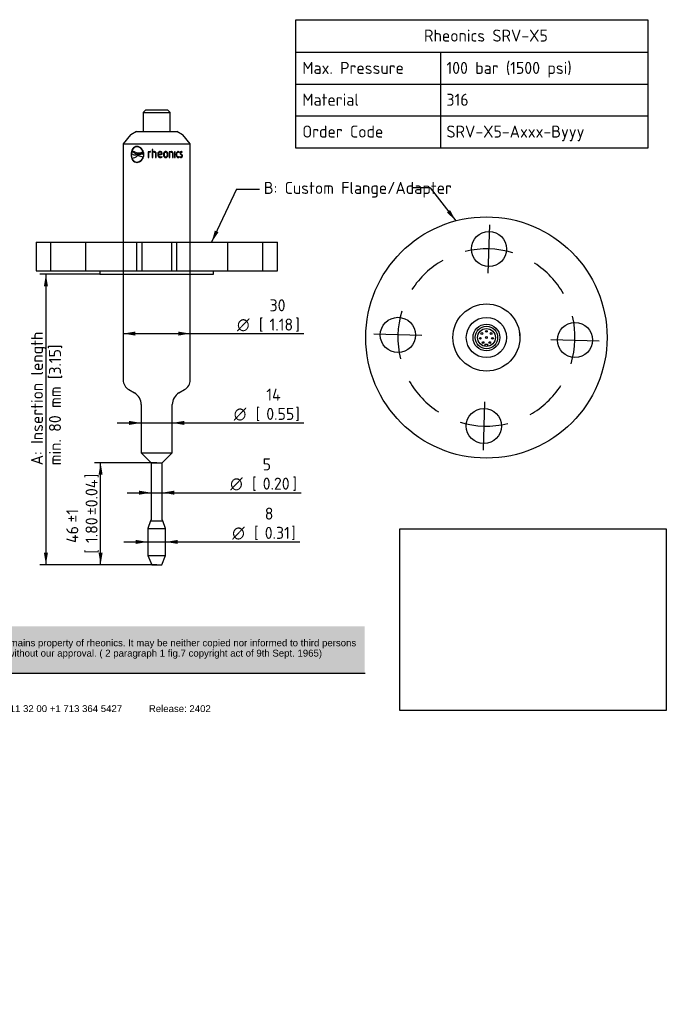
# Paper-space layout 'Sheet1' of a CAD drawing. Header units: millimetres. Extents: x 0 to 296, y -84 to 202.
# Tile 2 of 2: x 108 to 296, y -84 to 202. Entities that reach past the tile are written whole.
import ezdxf
from ezdxf.entities.mleader import LeaderData, LeaderLine
from ezdxf.enums import TextEntityAlignment as Align
from ezdxf.lldxf.tags import DXFTag
from ezdxf.math import Vec2, Vec3

# ---------------------------------------------------------------- set-up
doc = ezdxf.new("R2010")
doc.units = ezdxf.units.MM
for name, color, linetype in [('1-150-BLIND-RF-F', 7, 'Continuous'), ('Default', 7, 'Continuous'), ('SRV_FPC_EHEDG_50', 7, 'Continuous')]:
    doc.layers.add(name, color=color, linetype=linetype)
doc.styles.add('SEACAD_Solid_Edge_ISO', font='seiso.ttf')
doc.styles.add('SEACAD_Solid_Edge_ISO1_Symbols', font='semeci1.ttf')
tags = doc.linetypes.add('CENTER2', pattern=[28.575, 19.05, -3.175, 3.175, -3.175]).pattern_tags.tags
tags[10:11] = [DXFTag(74, 4), DXFTag(75, 0), DXFTag(340, '0'), DXFTag(46, 0.0), DXFTag(50, 0.0), DXFTag(44, 0.0), DXFTag(45, 0.0)]
tags[8:9] = [DXFTag(74, 4), DXFTag(75, 0), DXFTag(340, '0'), DXFTag(46, 0.0), DXFTag(50, 0.0), DXFTag(44, 0.0), DXFTag(45, 0.0)]
tags[6:7] = [DXFTag(74, 4), DXFTag(75, 0), DXFTag(340, '0'), DXFTag(46, 0.0), DXFTag(50, 0.0), DXFTag(44, 0.0), DXFTag(45, 0.0)]
tags[4:5] = [DXFTag(74, 4), DXFTag(75, 0), DXFTag(340, '0'), DXFTag(46, 0.0), DXFTag(50, 0.0), DXFTag(44, 0.0), DXFTag(45, 0.0)]
tags = doc.linetypes.add('HIDDEN2', pattern=[4.7625, 3.175, -1.5875]).pattern_tags.tags
tags[6:7] = [DXFTag(74, 4), DXFTag(75, 0), DXFTag(340, '0'), DXFTag(46, 0.0), DXFTag(50, 0.0), DXFTag(44, 0.0), DXFTag(45, 0.0)]
tags[4:5] = [DXFTag(74, 4), DXFTag(75, 0), DXFTag(340, '0'), DXFTag(46, 0.0), DXFTag(50, 0.0), DXFTag(44, 0.0), DXFTag(45, 0.0)]
doc.dimstyles.new('Rheonics_Publish', dxfattribs={"dimtxt": 3.5, "dimasz": 3.5, "dimexe": 1.75, "dimexo": 0, "dimgap": 0.875, "dimtad": 1, "dimdec": 1, "dimlfac": 1.538462, "dimdsep": 46, "dimtxsty": 'SEACAD_Solid_Edge_ISO', "dimblk1": '_SE_FILLED', "dimblk2": '_SE_FILLED', "dimsah": 1, "dimcen": 1.75, "dimazin": 0, "dimtfac": 0.5, "dimtdec": 3, "dimtmove": 0, "dimatfit": 3, "dimfxl": 1, "dimarcsym": 0})
picture_1 = doc.add_image_def('image1.jpg', size_in_pixel=(1363, 928))

# ---------------------------------------------------------------- blocks, each defined once
blk = doc.blocks.new('SE')
at = {"layer": 'Default', "color": 7, "linetype": 'Continuous'}
for p, q in [((187.99, 193.09), (290.28, 193.09)), ((229.99, 193.09), (229.99, 183.76)), ((187.99, 183.76), (290.28, 183.76)), ((229.99, 183.76), (229.99, 174.51)), ((187.99, 174.51), (290.28, 174.51)), ((229.99, 174.51), (229.99, 165.18))]:
    blk.add_line(p, q, dxfattribs=at)
blk.add_lwpolyline([(187.99, 165.18), (187.99, 202.49), (290.28, 202.49), (290.28, 165.18), (187.99, 165.18)], dxfattribs=at)
at = {"layer": 'Default', "color": 7, "linetype": 'Continuous', "style": 'SEACAD_Solid_Edge_ISO'}
for s, p in [('Rheonics SRV-X5', (225.21, 199.62)), ('Max. Pressure', (189.83, 190.22)), ('100 bar (1500 psi)', (231.75, 190.22)), ('Material', (189.83, 180.97)), ('316', (231.75, 180.97)), ('Order Code', (189.83, 171.71)), ('SRV-X5-Axxx-Byyy', (231.75, 171.71))]:
    blk.add_text(s, height=3.5, dxfattribs=at).set_placement(p, align=Align.TOP_LEFT)
blk = doc.blocks.new('SE1')
at = {"layer": '1-150-BLIND-RF-F', "color": 7, "linetype": 'Continuous'}
for p, q in [((112.4, 137.77), (182.57, 137.77)), ((112.4, 137.77), (112.4, 129.51)), ((182.57, 129.51), (182.57, 137.77)), ((112.4, 129.51), (182.57, 129.51)), ((130.98, 129.51), (130.98, 128.48)), ((164, 128.48), (164, 129.51)), ((130.98, 128.48), (164, 128.48))]:
    blk.add_line(p, q, dxfattribs=at)
at = {"layer": '1-150-BLIND-RF-F', "color": 7, "linetype": 'HIDDEN2'}
for p, q in [((116.63, 137.77), (116.63, 129.51)), ((126.86, 129.51), (126.86, 137.77)), ((137.74, 137.77), (137.74, 128.48)), ((141.62, 137.77), (141.62, 129.51)), ((143.12, 137.77), (143.12, 129.51)), ((151.86, 129.51), (151.86, 137.77)), ((153.35, 129.51), (153.35, 137.77)), ((157.24, 128.48), (157.24, 137.77)), ((168.11, 137.77), (168.11, 129.51)), ((178.35, 129.51), (178.35, 137.77))]:
    blk.add_line(p, q, dxfattribs=at)
at = {"layer": 'SRV_FPC_EHEDG_50', "color": 7, "linetype": 'Continuous'}
for p, q in [((144.24, 176.19), (143.59, 175.54)), ((143.59, 175.54), (151.39, 175.54)), ((143.59, 175.54), (143.59, 170.01)), ((150.74, 176.19), (144.24, 176.19)), ((151.39, 175.54), (150.74, 176.19)), ((151.39, 170.01), (151.39, 175.54)), ((139.89, 168.99), (137.74, 166.43)), ((141.64, 170.01), (139.96, 169.04)), ((141.64, 170.01), (153.34, 170.01)), ((155.02, 169.04), (153.34, 170.01)), ((157.24, 166.43), (155.09, 168.99)), ((137.74, 166.43), (157.24, 166.43)), ((137.74, 166.43), (137.74, 137.77)), ((157.24, 137.77), (157.24, 166.43)), ((140.08, 163.3), (140.03, 163.3)), ((140.17, 163.99), (140.11, 163.58)), ((140.31, 164.01), (140.28, 164.01)), ((141.21, 163.21), (141.25, 163.21)), ((141.46, 163.46), (141.43, 163.45)), ((141.64, 163.29), (141.43, 163.45)), ((141.67, 163.3), (141.46, 163.46)), ((141.67, 163.3), (141.64, 163.29)), ((141.68, 163.29), (141.64, 163.29)), ((141.64, 163.28), (141.66, 163.28)), ((141.7, 165.53), (141.66, 165.53)), ((141.66, 163.28), (142.03, 163.05)), ((141.72, 163.29), (141.67, 163.3)), ((142.07, 163.45), (141.68, 163.29)), ((141.76, 165.54), (141.73, 165.53)), ((142.25, 163.74), (142.28, 163.74)), ((143.04, 163.73), (143.01, 163.73)), ((143.54, 164.16), (143.51, 164.16)), ((143.67, 163.63), (143.64, 163.63)), ((143.66, 163.38), (143.64, 163.63)), ((143.7, 163.38), (143.66, 163.38)), ((143.7, 163.38), (143.67, 163.63)), ((145.02, 164.03), (145, 164.03)), ((145, 164.03), (145, 162.45)), ((145.02, 164.03), (145.02, 162.45)), ((145.18, 162.45), (145.18, 163.92)), ((145.57, 164.14), (145.56, 164.14)), ((145.58, 163.99), (145.57, 163.99)), ((145.66, 163.98), (145.69, 164.13)), ((146.32, 164.73), (146.14, 164.73)), ((146.14, 164.73), (146.14, 162.45)), ((146.15, 164.73), (146.15, 162.45)), ((146.32, 164.03), (146.32, 164.73)), ((146.33, 164.03), (146.32, 164.03)), ((146.32, 162.45), (146.32, 163.88)), ((146.71, 163.98), (146.71, 163.98)), ((146.74, 164.14), (146.73, 164.14)), ((147.17, 163.58), (147.17, 163.58)), ((147.17, 163.58), (147.17, 162.45)), ((147.17, 163.58), (147.17, 162.45)), ((147.35, 162.45), (147.35, 163.59)), ((147.93, 163.32), (147.94, 163.32)), ((148.46, 164), (148.47, 164)), ((149.09, 163.46), (149.1, 163.46)), ((149.09, 163.36), (149.1, 163.36)), ((149.61, 163.28), (149.63, 163.28)), ((150.09, 163.99), (150.11, 163.99)), ((150.74, 163.28), (150.76, 163.28)), ((151.15, 164.03), (151.15, 162.45)), ((151.3, 162.45), (151.3, 163.92)), ((151.3, 163.92), (151.32, 163.92)), ((151.32, 162.45), (151.32, 163.92)), ((151.66, 164.14), (151.69, 164.14)), ((151.66, 163.99), (151.69, 163.99)), ((152.09, 163.58), (152.09, 162.45)), ((152.22, 162.45), (152.22, 163.59)), ((152.22, 163.59), (152.25, 163.59)), ((152.25, 162.45), (152.25, 163.59)), ((152.83, 164.11), (152.68, 164.11)), ((152.68, 164.11), (152.68, 162.45)), ((152.8, 162.45), (152.8, 164.11)), ((152.83, 162.45), (152.83, 164.11)), ((153.3, 163.28), (153.34, 163.28)), ((153.71, 163.99), (153.75, 163.99)), ((153.99, 164.03), (154.04, 164.03)), ((153.99, 163.89), (154.04, 164.03)), ((154.37, 163.71), (154.41, 163.71)), ((154.61, 163.99), (154.66, 163.99)), ((154.89, 164.03), (154.94, 164.03)), ((154.89, 163.89), (154.94, 164.03)), ((141.79, 161.07), (141.82, 161.07)), ((142.02, 163.05), (141.86, 162.92)), ((142.05, 163.05), (142.02, 163.05)), ((142.04, 163.05), (142.02, 163.05)), ((142.06, 163.06), (142.03, 163.05)), ((142.08, 163.05), (142.04, 163.05)), ((142.08, 163.05), (142.05, 163.05)), ((143.61, 162.66), (143.58, 162.66)), ((145, 162.45), (145.18, 162.45)), ((146.14, 162.45), (146.32, 162.45)), ((147.17, 162.45), (147.35, 162.45)), ((147.94, 163.19), (147.94, 163.19)), ((148.53, 162.42), (148.54, 162.42)), ((148.54, 162.57), (148.54, 162.57)), ((149.04, 162.54), (148.98, 162.68)), ((149.05, 162.54), (148.99, 162.68)), ((149.04, 162.54), (149.05, 162.54)), ((150.09, 162.58), (150.11, 162.58)), ((151.15, 162.45), (151.32, 162.45)), ((152.09, 162.45), (152.25, 162.45)), ((152.68, 162.45), (152.83, 162.45)), ((153.7, 162.42), (153.74, 162.42)), ((153.71, 162.58), (153.75, 162.58)), ((154.04, 162.54), (153.99, 162.68)), ((153.99, 162.54), (154.04, 162.54)), ((154.3, 162.68), (154.25, 162.54)), ((154.53, 162.57), (154.58, 162.57)), ((154.92, 162.88), (154.97, 162.88)), ((137.74, 128.48), (137.74, 97.73)), ((157.24, 97.73), (157.24, 128.48)), ((139.36, 94.92), (141.02, 93.96)), ((153.96, 93.96), (155.61, 94.92)), ((142.97, 90.58), (142.97, 76.58)), ((152.01, 76.58), (152.01, 90.58)), ((142.97, 76.58), (152.01, 76.58)), ((142.97, 76.58), (145.86, 73.68)), ((149.11, 73.68), (152.01, 76.58)), ((145.86, 73.68), (149.11, 73.68)), ((145.86, 73.68), (145.86, 57.07)), ((149.11, 57.07), (149.11, 73.68)), ((145.7, 56.78), (144.89, 54.55)), ((144.89, 54.55), (150.09, 54.55)), ((144.89, 54.55), (144.89, 46.66)), ((145.7, 56.78), (149.28, 56.78)), ((150.09, 54.55), (149.28, 56.78)), ((150.09, 46.66), (150.09, 54.55)), ((144.89, 46.66), (150.09, 46.66)), ((144.89, 46.66), (146.03, 43.98)), ((148.95, 43.98), (150.09, 46.66)), ((146.03, 43.98), (148.95, 43.98))]:
    blk.add_line(p, q, dxfattribs=at)
at = {"layer": 'SRV_FPC_EHEDG_50', "color": 7, "linetype": 'HIDDEN2'}
for p, q in [((137.74, 137.77), (137.74, 128.48)), ((157.24, 128.48), (157.24, 137.77))]:
    blk.add_line(p, q, dxfattribs=at)
at = {"layer": 'SRV_FPC_EHEDG_50', "color": 7, "linetype": 'Continuous'}
for centre, radius, start, end in [((140.09, 168.82), 0.26, 120, 140), ((154.89, 168.82), 0.26, 40, 60), ((141.15, 164.84), 1.64, 230.3336, 287.3563), ((140.35, 162.67), 1.58, 56.2107, 93.9334), ((142.23, 165.94), 2.2, 242.7703, 305.7437), ((141.19, 164.84), 1.63, 271.9988, 287.3779), ((141.59, 163.52), 2.02, 18.4431, 86.0721), ((141.62, 163.52), 2.02, 18.4507, 86.0603), ((143.05, 161.83), 1.9, 71.8021, 120.9368), ((142.26, 165.94), 2.19, 270.5307, 305.7494), ((143.08, 161.83), 1.9, 71.8021, 91.1487), ((145.55, 162.78), 1.36, 89.5317, 113.5606), ((145.56, 162.79), 1.35, 89.5332, 113.7099), ((145.52, 163.02), 0.962, 89.2301, 111.0996), ((145.54, 163.24), 0.744, 80.9126, 90.2318), ((145.61, 163.74), 0.402, 76.7186, 96.9993), ((145.55, 163.25), 0.734, 81.7848, 87.7729), ((146.75, 163.21), 0.927, 91.1173, 117.8897), ((146.72, 163.18), 0.799, 90.6652, 120.0707), ((146.76, 163.22), 0.916, 91.1345, 118.0589), ((47.85, 855.06), 698.93, 278.23251, 278.31472), ((57.34, 770.91), 614.44, 278.47963, 278.58765), ((56.76, 778.91), 622.44, 278.42392, 278.53124), ((147.99, 163.44), 1.1, 355.6717, 0.8133), ((148.01, 163.44), 1.09, 355.6427, 0.8187), ((151.69, 162.82), 1.32, 90.076, 113.9599), ((151.65, 163.03), 0.962, 89.4037, 111.5888), ((151.68, 163.02), 0.974, 89.4041, 111.4514), ((153.7, 163.69), 0.447, 48.2152, 89.5835), ((153.74, 163.69), 0.451, 48.436, 89.6195), ((153.74, 163.62), 0.364, 47.6072, 88.978), ((81.58, 189.46), 76.75, 340.5613, 340.6485), ((154.6, 163.72), 0.419, 46.8191, 89.9495), ((154.65, 163.72), 0.424, 47.0439, 89.9866), ((154.64, 163.64), 0.349, 45.1745, 88.0678), ((102.55, 181.6), 55.21, 341.3218, 341.4368), ((139.54, 165.68), 3.6, 282.2455, 309.9441), ((141.57, 163.13), 2.06, 274.5221, 346.7295), ((141.62, 163.1), 2.04, 275.6036, 347.3188), ((143.74, 166.48), 3.83, 243.7504, 267.6133), ((143.77, 166.48), 3.83, 243.7455, 267.6188), ((148.55, 163.51), 1.09, 268.8202, 296.4059), ((148.55, 163.53), 0.958, 269.4313, 296.9913), ((148.56, 163.53), 1.1, 268.8219, 296.2413), ((153.7, 162.86), 0.439, 270.0591, 312.1423), ((153.74, 162.88), 0.454, 270.5145, 311.4302), ((153.74, 162.94), 0.363, 270.9744, 312.4464), ((78.54, 136.64), 79.77, 18.9417, 19.0287), ((154.6, 163.01), 0.581, 233.5437, 268.728), ((154.56, 163.08), 0.505, 237.421, 266.5176), ((154.61, 163.08), 0.511, 232.5567, 266.5566), ((140.99, 97.73), 3.25, 180, 240), ((153.99, 97.73), 3.25, 300, 0), ((139.07, 90.58), 3.9, 0, 60), ((155.91, 90.58), 3.9, 120, 180), ((145.54, 57.07), 0.325, 300, 0), ((149.44, 57.07), 0.325, 180, 240)]:
    blk.add_arc(centre, radius, start, end, dxfattribs=at)
for points, knots in [([(141.73, 165.63), (141.48, 165.62), (141.25, 165.57), (140.83, 165.34), (140.64, 165.17), (140.34, 164.73), (140.23, 164.47), (140.07, 163.91), (140.04, 163.61), (140.03, 163.3)], [0, 0, 0, 0, 0.25, 0.25, 0.5, 0.5, 0.75, 0.75, 1, 1, 1, 1]), ([(140.03, 163.3), (140.04, 163), (140.07, 162.69), (140.23, 162.13), (140.34, 161.87), (140.64, 161.44), (140.83, 161.27), (141.25, 161.03), (141.49, 160.98), (141.73, 160.97)], [0, 0, 0, 0, 0.25, 0.25, 0.5, 0.5, 0.75, 0.75, 1, 1, 1, 1]), ([(141.77, 165.63), (141.52, 165.62), (141.29, 165.57), (140.87, 165.33), (140.68, 165.16), (140.39, 164.73), (140.27, 164.47), (140.12, 163.91), (140.09, 163.61), (140.08, 163.3)], [0, 0, 0, 0, 0.25, 0.25, 0.5, 0.5, 0.75, 0.75, 1, 1, 1, 1]), ([(140.08, 163.3), (140.09, 163), (140.12, 162.69), (140.27, 162.13), (140.39, 161.87), (140.68, 161.44), (140.87, 161.27), (141.29, 161.03), (141.52, 160.98), (141.77, 160.97)], [0, 0, 0, 0, 0.25, 0.25, 0.5, 0.5, 0.75, 0.75, 1, 1, 1, 1]), ([(141.43, 163.45), (141.38, 163.5), (141.33, 163.54), (141.23, 163.62), (141.17, 163.66), (141.02, 163.76), (140.91, 163.83), (140.7, 163.93), (140.59, 163.97), (140.43, 164), (140.38, 164.01), (140.27, 164.01), (140.22, 164), (140.17, 163.99)], [0, 0, 0, 0, 0.125, 0.125, 0.25, 0.25, 0.5, 0.5, 0.75, 0.75, 0.875, 0.875, 1, 1, 1, 1]), ([(141.73, 165.53), (141.69, 165.53), (141.65, 165.53), (141.56, 165.52), (141.52, 165.52), (141.4, 165.5), (141.32, 165.47), (141.17, 165.42), (141.09, 165.38), (140.95, 165.29), (140.88, 165.24), (140.69, 165.07), (140.57, 164.93), (140.43, 164.7), (140.38, 164.61), (140.32, 164.48), (140.3, 164.44), (140.27, 164.34), (140.25, 164.3), (140.24, 164.25)], [0, 0, 0, 0, 0.0625, 0.0625, 0.125, 0.125, 0.25, 0.25, 0.375, 0.375, 0.5, 0.5, 0.75, 0.75, 0.875, 0.875, 0.9375, 0.9375, 1, 1, 1, 1]), ([(141.46, 163.46), (141.41, 163.5), (141.36, 163.54), (141.26, 163.62), (141.21, 163.66), (141.05, 163.77), (140.94, 163.83), (140.73, 163.93), (140.63, 163.97), (140.47, 164), (140.41, 164.01), (140.34, 164.01), (140.33, 164.01), (140.31, 164.01)], [0, 0, 0, 0, 0.125, 0.125, 0.25, 0.25, 0.5, 0.5, 0.75, 0.75, 0.875, 0.875, 0.9142056, 0.9142056, 0.9142056, 0.9142056]), ([(143.76, 163.3), (143.75, 163.61), (143.7, 163.91), (143.49, 164.48), (143.33, 164.73), (142.94, 165.16), (142.72, 165.34), (142.23, 165.57), (141.98, 165.62), (141.73, 165.63)], [0, 0, 0, 0, 0.25, 0.25, 0.5, 0.5, 0.75, 0.75, 1, 1, 1, 1]), ([(141.73, 160.97), (141.98, 160.98), (142.23, 161.03), (142.72, 161.27), (142.94, 161.44), (143.33, 161.87), (143.49, 162.13), (143.7, 162.69), (143.75, 163), (143.76, 163.3)], [0, 0, 0, 0, 0.25, 0.25, 0.5, 0.5, 0.75, 0.75, 1, 1, 1, 1]), ([(142.03, 163.05), (142.09, 163.1), (142.15, 163.14), (142.27, 163.21), (142.33, 163.25), (142.53, 163.34), (142.66, 163.39), (142.87, 163.44), (142.94, 163.46), (143.08, 163.47), (143.16, 163.48), (143.3, 163.47), (143.38, 163.46), (143.48, 163.44), (143.52, 163.43), (143.59, 163.41), (143.63, 163.39), (143.66, 163.38)], [0, 0, 0, 0, 0.125, 0.125, 0.25, 0.25, 0.5, 0.5, 0.625, 0.625, 0.75, 0.75, 0.875, 0.875, 0.9375, 0.9375, 1, 1, 1, 1]), ([(142.06, 163.06), (142.12, 163.1), (142.18, 163.14), (142.3, 163.21), (142.36, 163.25), (142.56, 163.34), (142.69, 163.39), (142.9, 163.45), (142.97, 163.46), (143.07, 163.47), (143.11, 163.47), (143.14, 163.48)], [0, 0, 0, 0, 0.125, 0.125, 0.25, 0.25, 0.5, 0.5, 0.625, 0.625, 0.6843073, 0.6843073, 0.6843073, 0.6843073]), ([(146.71, 163.98), (146.77, 163.98), (146.83, 163.98), (146.94, 163.95), (146.99, 163.93), (147.08, 163.86), (147.12, 163.81), (147.16, 163.7), (147.17, 163.64), (147.17, 163.58)], [0, 0, 0, 0, 0.25, 0.25, 0.5, 0.5, 0.75, 0.75, 1, 1, 1, 1]), ([(146.71, 163.98), (146.77, 163.98), (146.82, 163.98), (146.94, 163.95), (146.99, 163.93), (147.08, 163.86), (147.12, 163.81), (147.16, 163.7), (147.17, 163.64), (147.17, 163.58)], [0, 0, 0, 0, 0.25, 0.25, 0.5, 0.5, 0.75, 0.75, 1, 1, 1, 1]), ([(147.35, 163.59), (147.35, 163.63), (147.35, 163.67), (147.33, 163.75), (147.32, 163.79), (147.29, 163.86), (147.27, 163.89), (147.23, 163.95), (147.2, 163.98), (147.11, 164.06), (147.04, 164.09), (146.89, 164.13), (146.81, 164.14), (146.73, 164.14)], [0, 0, 0, 0, 0.125, 0.125, 0.25, 0.25, 0.375, 0.375, 0.5, 0.5, 0.75, 0.75, 1, 1, 1, 1]), ([(148.47, 164.14), (148.42, 164.14), (148.36, 164.14), (148.26, 164.11), (148.21, 164.1), (148.07, 164.03), (147.99, 163.96), (147.87, 163.79), (147.83, 163.69), (147.79, 163.54), (147.78, 163.49), (147.77, 163.39), (147.77, 163.34), (147.77, 163.28)], [0, 0, 0, 0, 0.125, 0.125, 0.25, 0.25, 0.5, 0.5, 0.75, 0.75, 0.875, 0.875, 1, 1, 1, 1]), ([(147.77, 163.28), (147.77, 163.23), (147.77, 163.17), (147.78, 163.07), (147.79, 163.01), (147.84, 162.86), (147.88, 162.75), (148.02, 162.59), (148.12, 162.52), (148.27, 162.46), (148.32, 162.45), (148.43, 162.43), (148.48, 162.43), (148.54, 162.42)], [0, 0, 0, 0, 0.125, 0.125, 0.25, 0.25, 0.5, 0.5, 0.75, 0.75, 0.875, 0.875, 1, 1, 1, 1]), ([(148.46, 164), (148.38, 163.99), (148.3, 163.98), (148.16, 163.9), (148.1, 163.85), (148.01, 163.71), (147.98, 163.64), (147.94, 163.48), (147.94, 163.4), (147.93, 163.32)], [0, 0, 0, 0, 0.25, 0.25, 0.5, 0.5, 0.75, 0.75, 1, 1, 1, 1]), ([(148.47, 164), (148.39, 163.99), (148.31, 163.98), (148.17, 163.9), (148.11, 163.85), (148.02, 163.71), (147.99, 163.64), (147.95, 163.48), (147.94, 163.4), (147.94, 163.32)], [0, 0, 0, 0, 0.25, 0.25, 0.5, 0.5, 0.75, 0.75, 1, 1, 1, 1]), ([(149.09, 163.46), (149.09, 163.5), (149.09, 163.54), (149.08, 163.63), (149.07, 163.67), (149.03, 163.8), (148.99, 163.88), (148.87, 164.01), (148.8, 164.06), (148.68, 164.11), (148.64, 164.12), (148.55, 164.14), (148.51, 164.14), (148.46, 164.14)], [0, 0, 0, 0, 0.125, 0.125, 0.25, 0.25, 0.5, 0.5, 0.75, 0.75, 0.875, 0.875, 1, 1, 1, 1]), ([(149.1, 163.46), (149.1, 163.5), (149.1, 163.54), (149.09, 163.63), (149.08, 163.67), (149.04, 163.8), (149, 163.88), (148.88, 164.01), (148.81, 164.06), (148.69, 164.11), (148.64, 164.12), (148.56, 164.14), (148.51, 164.14), (148.47, 164.14)], [0, 0, 0, 0, 0.125, 0.125, 0.25, 0.25, 0.5, 0.5, 0.75, 0.75, 0.875, 0.875, 1, 1, 1, 1]), ([(148.93, 163.47), (148.93, 163.53), (148.92, 163.6), (148.89, 163.73), (148.86, 163.79), (148.78, 163.9), (148.72, 163.94), (148.6, 163.99), (148.53, 163.99), (148.47, 164)], [0, 0, 0, 0, 0.25, 0.25, 0.5, 0.5, 0.75, 0.75, 1, 1, 1, 1]), ([(150.11, 164.14), (150.06, 164.14), (150.01, 164.14), (149.92, 164.11), (149.87, 164.1), (149.73, 164.03), (149.66, 163.96), (149.55, 163.79), (149.51, 163.69), (149.47, 163.54), (149.46, 163.49), (149.45, 163.39), (149.45, 163.34), (149.45, 163.28)], [0, 0, 0, 0, 0.125, 0.125, 0.25, 0.25, 0.5, 0.5, 0.75, 0.75, 0.875, 0.875, 1, 1, 1, 1]), ([(149.45, 163.28), (149.45, 163.23), (149.45, 163.18), (149.46, 163.08), (149.47, 163.03), (149.5, 162.93), (149.51, 162.88), (149.55, 162.79), (149.57, 162.74), (149.63, 162.65), (149.66, 162.61), (149.74, 162.54), (149.78, 162.52), (149.87, 162.47), (149.91, 162.45), (150.01, 162.43), (150.06, 162.43), (150.11, 162.42)], [0, 0, 0, 0, 0.125, 0.125, 0.25, 0.25, 0.375, 0.375, 0.5, 0.5, 0.625, 0.625, 0.75, 0.75, 0.875, 0.875, 1, 1, 1, 1]), ([(150.09, 163.99), (150.06, 163.99), (150.02, 163.99), (149.94, 163.97), (149.9, 163.95), (149.8, 163.89), (149.75, 163.82), (149.67, 163.68), (149.65, 163.6), (149.62, 163.45), (149.61, 163.36), (149.61, 163.28)], [0, 0, 0, 0, 0.125, 0.125, 0.25, 0.25, 0.5, 0.5, 0.75, 0.75, 1, 1, 1, 1]), ([(149.61, 163.28), (149.61, 163.2), (149.62, 163.12), (149.65, 162.96), (149.67, 162.89), (149.75, 162.74), (149.8, 162.68), (149.9, 162.62), (149.94, 162.6), (150.02, 162.58), (150.06, 162.58), (150.09, 162.58)], [0, 0, 0, 0, 0.25, 0.25, 0.5, 0.5, 0.75, 0.75, 0.875, 0.875, 1, 1, 1, 1]), ([(150.11, 163.99), (150.07, 163.99), (150.03, 163.99), (149.96, 163.97), (149.92, 163.95), (149.82, 163.89), (149.76, 163.82), (149.69, 163.68), (149.66, 163.6), (149.63, 163.45), (149.63, 163.37), (149.63, 163.28)], [0, 0, 0, 0, 0.125, 0.125, 0.25, 0.25, 0.5, 0.5, 0.75, 0.75, 1, 1, 1, 1]), ([(149.63, 163.28), (149.63, 163.2), (149.63, 163.12), (149.66, 162.96), (149.69, 162.88), (149.76, 162.74), (149.82, 162.68), (149.92, 162.62), (149.96, 162.6), (150.03, 162.58), (150.07, 162.58), (150.11, 162.58)], [0, 0, 0, 0, 0.25, 0.25, 0.5, 0.5, 0.75, 0.75, 0.875, 0.875, 1, 1, 1, 1]), ([(150.74, 163.28), (150.74, 163.34), (150.74, 163.39), (150.73, 163.49), (150.72, 163.54), (150.7, 163.64), (150.68, 163.69), (150.65, 163.78), (150.62, 163.83), (150.57, 163.91), (150.54, 163.95), (150.46, 164.02), (150.42, 164.05), (150.34, 164.1), (150.29, 164.11), (150.19, 164.14), (150.14, 164.14), (150.09, 164.14)], [0, 0, 0, 0, 0.125, 0.125, 0.25, 0.25, 0.375, 0.375, 0.5, 0.5, 0.625, 0.625, 0.75, 0.75, 0.875, 0.875, 1, 1, 1, 1]), ([(150.09, 162.42), (150.14, 162.43), (150.19, 162.43), (150.29, 162.45), (150.34, 162.47), (150.47, 162.54), (150.54, 162.61), (150.65, 162.78), (150.69, 162.88), (150.72, 163.03), (150.73, 163.08), (150.74, 163.18), (150.74, 163.23), (150.74, 163.28)], [0, 0, 0, 0, 0.125, 0.125, 0.25, 0.25, 0.5, 0.5, 0.75, 0.75, 0.875, 0.875, 1, 1, 1, 1]), ([(150.76, 163.28), (150.76, 163.34), (150.76, 163.39), (150.75, 163.49), (150.74, 163.54), (150.72, 163.64), (150.7, 163.69), (150.67, 163.78), (150.64, 163.83), (150.59, 163.91), (150.56, 163.95), (150.48, 164.02), (150.44, 164.05), (150.36, 164.1), (150.31, 164.11), (150.21, 164.14), (150.16, 164.14), (150.11, 164.14)], [0, 0, 0, 0, 0.125, 0.125, 0.25, 0.25, 0.375, 0.375, 0.5, 0.5, 0.625, 0.625, 0.75, 0.75, 0.875, 0.875, 1, 1, 1, 1]), ([(150.59, 163.28), (150.59, 163.37), (150.58, 163.45), (150.56, 163.61), (150.53, 163.68), (150.46, 163.83), (150.4, 163.89), (150.3, 163.95), (150.27, 163.97), (150.19, 163.99), (150.15, 163.99), (150.11, 163.99)], [0, 0, 0, 0, 0.25, 0.25, 0.5, 0.5, 0.75, 0.75, 0.875, 0.875, 1, 1, 1, 1]), ([(150.11, 162.58), (150.15, 162.58), (150.19, 162.58), (150.27, 162.6), (150.3, 162.62), (150.4, 162.68), (150.46, 162.74), (150.53, 162.88), (150.56, 162.96), (150.58, 163.12), (150.59, 163.2), (150.59, 163.28)], [0, 0, 0, 0, 0.125, 0.125, 0.25, 0.25, 0.5, 0.5, 0.75, 0.75, 1, 1, 1, 1]), ([(150.11, 162.42), (150.16, 162.43), (150.21, 162.43), (150.31, 162.45), (150.35, 162.47), (150.49, 162.54), (150.56, 162.61), (150.67, 162.78), (150.71, 162.88), (150.74, 163.03), (150.75, 163.08), (150.76, 163.18), (150.76, 163.23), (150.76, 163.28)], [0, 0, 0, 0, 0.125, 0.125, 0.25, 0.25, 0.5, 0.5, 0.75, 0.75, 0.875, 0.875, 1, 1, 1, 1]), ([(152.22, 163.59), (152.22, 163.63), (152.22, 163.67), (152.2, 163.75), (152.19, 163.79), (152.17, 163.86), (152.15, 163.9), (152.11, 163.96), (152.09, 163.99), (152, 164.06), (151.94, 164.09), (151.8, 164.13), (151.73, 164.14), (151.66, 164.14)], [0, 0, 0, 0, 0.125, 0.125, 0.25, 0.25, 0.375, 0.375, 0.5, 0.5, 0.75, 0.75, 1, 1, 1, 1]), ([(152.25, 163.59), (152.25, 163.63), (152.25, 163.67), (152.23, 163.75), (152.23, 163.79), (152.2, 163.86), (152.18, 163.9), (152.14, 163.96), (152.12, 163.99), (152.03, 164.06), (151.97, 164.09), (151.83, 164.13), (151.76, 164.14), (151.69, 164.14)], [0, 0, 0, 0, 0.125, 0.125, 0.25, 0.25, 0.375, 0.375, 0.5, 0.5, 0.75, 0.75, 1, 1, 1, 1]), ([(151.69, 163.99), (151.74, 163.99), (151.79, 163.98), (151.89, 163.95), (151.94, 163.93), (152.02, 163.86), (152.05, 163.81), (152.08, 163.7), (152.09, 163.64), (152.09, 163.58)], [0, 0, 0, 0, 0.25, 0.25, 0.5, 0.5, 0.75, 0.75, 1, 1, 1, 1]), ([(153.74, 164.14), (153.66, 164.14), (153.58, 164.11), (153.44, 164.02), (153.37, 163.96), (153.27, 163.79), (153.24, 163.69), (153.21, 163.54), (153.2, 163.49), (153.19, 163.39), (153.19, 163.34), (153.19, 163.28)], [0, 0, 0, 0, 0.25, 0.25, 0.5, 0.5, 0.75, 0.75, 0.875, 0.875, 1, 1, 1, 1]), ([(153.19, 163.28), (153.19, 163.23), (153.19, 163.18), (153.2, 163.08), (153.21, 163.03), (153.24, 162.88), (153.27, 162.78), (153.35, 162.65), (153.37, 162.61), (153.44, 162.55), (153.47, 162.52), (153.54, 162.47), (153.58, 162.45), (153.66, 162.43), (153.7, 162.43), (153.74, 162.42)], [0, 0, 0, 0, 0.125, 0.125, 0.25, 0.25, 0.5, 0.5, 0.625, 0.625, 0.75, 0.75, 0.875, 0.875, 1, 1, 1, 1]), ([(153.3, 163.28), (153.3, 163.37), (153.31, 163.45), (153.33, 163.61), (153.35, 163.69), (153.42, 163.83), (153.47, 163.89), (153.55, 163.95), (153.58, 163.96), (153.64, 163.98), (153.68, 163.99), (153.71, 163.99)], [0, 0, 0, 0, 0.25, 0.25, 0.5, 0.5, 0.75, 0.75, 0.875, 0.875, 1, 1, 1, 1]), ([(153.71, 162.58), (153.68, 162.58), (153.65, 162.59), (153.58, 162.61), (153.55, 162.62), (153.47, 162.68), (153.42, 162.74), (153.36, 162.88), (153.33, 162.96), (153.31, 163.12), (153.3, 163.2), (153.3, 163.28)], [0, 0, 0, 0, 0.125, 0.125, 0.25, 0.25, 0.5, 0.5, 0.75, 0.75, 1, 1, 1, 1]), ([(153.34, 163.28), (153.34, 163.37), (153.34, 163.45), (153.37, 163.61), (153.39, 163.69), (153.45, 163.79), (153.47, 163.82), (153.51, 163.88), (153.54, 163.91), (153.59, 163.95), (153.62, 163.96), (153.69, 163.98), (153.72, 163.99), (153.75, 163.99)], [0, 0, 0, 0, 0.25, 0.25, 0.5, 0.5, 0.625, 0.625, 0.75, 0.75, 0.875, 0.875, 1, 1, 1, 1]), ([(153.75, 162.58), (153.72, 162.58), (153.69, 162.59), (153.63, 162.61), (153.6, 162.62), (153.51, 162.68), (153.46, 162.74), (153.39, 162.88), (153.37, 162.96), (153.34, 163.12), (153.34, 163.2), (153.34, 163.28)], [0, 0, 0, 0, 0.125, 0.125, 0.25, 0.25, 0.5, 0.5, 0.75, 0.75, 1, 1, 1, 1]), ([(154.65, 164.14), (154.6, 164.14), (154.56, 164.13), (154.48, 164.1), (154.43, 164.08), (154.36, 164), (154.33, 163.95), (154.3, 163.87), (154.29, 163.84), (154.28, 163.78), (154.28, 163.75), (154.28, 163.71)], [0, 0, 0, 0, 0.25, 0.25, 0.5, 0.5, 0.75, 0.75, 0.875, 0.875, 1, 1, 1, 1]), ([(154.28, 163.71), (154.28, 163.65), (154.29, 163.59), (154.32, 163.48), (154.35, 163.44), (154.41, 163.36), (154.45, 163.33), (154.53, 163.28), (154.56, 163.26), (154.6, 163.23)], [0, 0, 0, 0, 0.25, 0.25, 0.5, 0.5, 0.75, 0.75, 1, 1, 1, 1]), ([(154.37, 163.71), (154.37, 163.76), (154.37, 163.8), (154.4, 163.87), (154.42, 163.9), (154.47, 163.95), (154.5, 163.97), (154.55, 163.99), (154.58, 163.99), (154.61, 163.99)], [0, 0, 0, 0, 0.25, 0.25, 0.5, 0.5, 0.75, 0.75, 1, 1, 1, 1]), ([(154.61, 163.37), (154.55, 163.4), (154.49, 163.43), (154.42, 163.51), (154.4, 163.55), (154.37, 163.62), (154.37, 163.67), (154.37, 163.71)], [0, 0, 0, 0, 0.5, 0.5, 0.75, 0.75, 1, 1, 1, 1]), ([(154.41, 163.71), (154.41, 163.76), (154.42, 163.8), (154.45, 163.87), (154.47, 163.9), (154.52, 163.95), (154.54, 163.97), (154.6, 163.99), (154.63, 163.99), (154.66, 163.99)], [0, 0, 0, 0, 0.25, 0.25, 0.5, 0.5, 0.75, 0.75, 1, 1, 1, 1]), ([(154.66, 163.37), (154.6, 163.4), (154.54, 163.43), (154.47, 163.51), (154.45, 163.55), (154.42, 163.62), (154.41, 163.67), (154.41, 163.71)], [0, 0, 0, 0, 0.5, 0.5, 0.75, 0.75, 1, 1, 1, 1]), ([(154.6, 163.23), (154.66, 163.2), (154.72, 163.17), (154.79, 163.09), (154.82, 163.06), (154.85, 162.97), (154.85, 162.93), (154.85, 162.88)], [0, 0, 0, 0, 0.5, 0.5, 0.75, 0.75, 1, 1, 1, 1]), ([(154.92, 162.88), (154.92, 162.94), (154.92, 163), (154.88, 163.12), (154.86, 163.17), (154.8, 163.25), (154.76, 163.28), (154.69, 163.33), (154.65, 163.35), (154.61, 163.37)], [0, 0, 0, 0, 0.25, 0.25, 0.5, 0.5, 0.75, 0.75, 1, 1, 1, 1]), ([(154.97, 162.88), (154.97, 162.94), (154.97, 163), (154.93, 163.12), (154.91, 163.17), (154.84, 163.25), (154.81, 163.28), (154.73, 163.33), (154.7, 163.35), (154.66, 163.37)], [0, 0, 0, 0, 0.25, 0.25, 0.5, 0.5, 0.75, 0.75, 1, 1, 1, 1]), ([(140.31, 162.16), (140.34, 162.08), (140.38, 162), (140.46, 161.85), (140.5, 161.78), (140.6, 161.64), (140.65, 161.58), (140.76, 161.46), (140.82, 161.41), (140.94, 161.32), (141.01, 161.27), (141.14, 161.2), (141.21, 161.17), (141.35, 161.12), (141.43, 161.1), (141.58, 161.08), (141.65, 161.07), (141.73, 161.07)], [0, 0, 0, 0, 0.125, 0.125, 0.25, 0.25, 0.375, 0.375, 0.5, 0.5, 0.625, 0.625, 0.75, 0.75, 0.875, 0.875, 1, 1, 1, 1]), ([(148.54, 162.57), (148.46, 162.58), (148.38, 162.59), (148.23, 162.64), (148.16, 162.69), (148.05, 162.8), (148.01, 162.88), (147.97, 162.99), (147.96, 163.03), (147.95, 163.11), (147.94, 163.15), (147.94, 163.19)], [0, 0, 0, 0, 0.25, 0.25, 0.5, 0.5, 0.75, 0.75, 0.875, 0.875, 1, 1, 1, 1]), ([(148.54, 162.57), (148.46, 162.58), (148.38, 162.59), (148.23, 162.64), (148.16, 162.68), (148.05, 162.8), (148.01, 162.87), (147.97, 162.99), (147.97, 163.03), (147.95, 163.11), (147.95, 163.15), (147.94, 163.19)], [0, 0, 0, 0, 0.25, 0.25, 0.5, 0.5, 0.75, 0.75, 0.875, 0.875, 1, 1, 1, 1]), ([(154.54, 162.42), (154.58, 162.43), (154.63, 162.43), (154.72, 162.46), (154.76, 162.49), (154.84, 162.56), (154.87, 162.62), (154.9, 162.71), (154.91, 162.74), (154.92, 162.81), (154.92, 162.84), (154.92, 162.88)], [0, 0, 0, 0, 0.25, 0.25, 0.5, 0.5, 0.75, 0.75, 0.875, 0.875, 1, 1, 1, 1]), ([(154.85, 162.88), (154.85, 162.83), (154.84, 162.79), (154.81, 162.7), (154.79, 162.67), (154.74, 162.62), (154.71, 162.6), (154.65, 162.58), (154.61, 162.58), (154.58, 162.57)], [0, 0, 0, 0, 0.25, 0.25, 0.5, 0.5, 0.75, 0.75, 1, 1, 1, 1]), ([(154.58, 162.42), (154.63, 162.43), (154.68, 162.43), (154.77, 162.46), (154.81, 162.49), (154.89, 162.56), (154.92, 162.62), (154.95, 162.71), (154.96, 162.74), (154.97, 162.81), (154.97, 162.84), (154.97, 162.88)], [0, 0, 0, 0, 0.25, 0.25, 0.5, 0.5, 0.75, 0.75, 0.875, 0.875, 1, 1, 1, 1])]:
    blk.add_open_spline(points, degree=3, knots=knots, dxfattribs=at)
blk.add_open_spline([(141.76, 165.54), (141.74, 165.53), (141.72, 165.53), (141.7, 165.53)], degree=3, dxfattribs=at)
blk = doc.blocks.new('SE2')
at = {"layer": '1-150-BLIND-RF-F', "color": 7, "linetype": 'Continuous'}
for centre, radius in [((243.38, 110.08), 35.08), ((244.13, 135.83), 5.12), ((217.63, 110.83), 5.12), ((269.12, 109.34), 5.12), ((242.63, 84.34), 5.12)]:
    blk.add_circle(centre, radius, dxfattribs=at)
at = {"layer": 'SRV_FPC_EHEDG_50', "color": 7, "linetype": 'Continuous'}
for p, q in [((243.05, 107.51), (243.05, 108.13)), ((243.05, 108.13), (243.7, 108.13)), ((243.7, 108.13), (243.7, 107.51))]:
    blk.add_line(p, q, dxfattribs=at)
for centre, radius in [((243.38, 110.08), 9.75), ((243.38, 110.08), 5.85), ((243.38, 110.08), 3.9), ((243.38, 110.08), 3.25), ((243.38, 110.08), 2.6), ((243.38, 111.87), 0.26), ((241.61, 109.84), 0.26), ((242.03, 111.26), 0.26), ((242.4, 108.59), 0.26), ((243.38, 110.08), 0.26), ((244.35, 108.59), 0.26), ((244.73, 111.26), 0.26), ((245.15, 109.84), 0.26)]:
    blk.add_circle(centre, radius, dxfattribs=at)
for start, end in [(5.7644, 8.4882), (2.6259, 5.7644)]:
    blk.add_arc((243.38, 110.08), 9.75, start, end, dxfattribs=at)
blk = doc.blocks.new('DMBLK7')
at = {"layer": 'Default', "linetype": 'Continuous'}
for points in [[(141.39, 50.06), (144.89, 50.64), (141.39, 51.22)], [(153.59, 50.06), (153.59, 51.22), (150.09, 50.64)]]:
    blk.add_hatch(color=7, dxfattribs=at).paths.add_polyline_path(points)
at = {"layer": 'Default', "color": 7, "linetype": 'Continuous'}
blk.add_line((137.89, 50.64), (189.12, 50.64), dxfattribs=at)
for s, style, p in [('8', 'SEACAD_Solid_Edge_ISO', (178.91, 60.62)), ('O', 'SEACAD_Solid_Edge_ISO1_Symbols', (169.46, 55.02)), ('[', 'SEACAD_Solid_Edge_ISO', (175.8, 55.02)), ('0.31', 'SEACAD_Solid_Edge_ISO', (178.91, 55.02)), (']', 'SEACAD_Solid_Edge_ISO', (186.62, 55.02))]:
    blk.add_text(s, height=3.5, dxfattribs=dict(at, style=style)).set_placement(p, align=Align.TOP_LEFT)
blk = doc.blocks.new('_SE_FILLED')
at = {"color": 0}
blk.add_line((0, 0), (-1, 0), dxfattribs=at)
blk.add_solid([(0, 0), (-1, -0.1665), (-1, 0.1665), (0, 0)], dxfattribs=at)
blk = doc.blocks.new('DMBLK8')
at = {"layer": 'Default', "linetype": 'Continuous'}
for points in [[(142.36, 64.37), (145.86, 64.96), (142.36, 65.54)], [(152.61, 64.37), (152.61, 65.54), (149.11, 64.96)]]:
    blk.add_hatch(color=7, dxfattribs=at).paths.add_polyline_path(points)
at = {"layer": 'Default', "color": 7, "linetype": 'Continuous'}
blk.add_line((138.86, 64.96), (189.48, 64.96), dxfattribs=at)
for s, style, p in [('5', 'SEACAD_Solid_Edge_ISO', (178.31, 74.93)), ('O', 'SEACAD_Solid_Edge_ISO1_Symbols', (168.86, 69.33)), ('[', 'SEACAD_Solid_Edge_ISO', (175.21, 69.33)), ('0.20', 'SEACAD_Solid_Edge_ISO', (178.31, 69.33)), (']', 'SEACAD_Solid_Edge_ISO', (186.98, 69.33))]:
    blk.add_text(s, height=3.5, dxfattribs=dict(at, style=style)).set_placement(p, align=Align.TOP_LEFT)
blk = doc.blocks.new('DMBLK9')
at = {"layer": 'Default', "linetype": 'Continuous'}
for points in [[(139.47, 84.66), (142.97, 85.24), (139.47, 85.83)], [(155.51, 84.66), (155.51, 85.83), (152.01, 85.24)]]:
    blk.add_hatch(color=7, dxfattribs=at).paths.add_polyline_path(points)
at = {"layer": 'Default', "color": 7, "linetype": 'Continuous'}
blk.add_line((135.97, 85.24), (190.29, 85.24), dxfattribs=at)
for s, style, p in [('14', 'SEACAD_Solid_Edge_ISO', (179.36, 95.22)), ('O', 'SEACAD_Solid_Edge_ISO1_Symbols', (169.91, 89.62)), ('[', 'SEACAD_Solid_Edge_ISO', (176.26, 89.62)), ('0.55', 'SEACAD_Solid_Edge_ISO', (179.36, 89.62)), (']', 'SEACAD_Solid_Edge_ISO', (187.79, 89.62))]:
    blk.add_text(s, height=3.5, dxfattribs=dict(at, style=style)).set_placement(p, align=Align.TOP_LEFT)
blk = doc.blocks.new('DMBLK10')
at = {"layer": 'Default', "linetype": 'Continuous'}
for points in [[(141.24, 111.8), (137.74, 111.22), (141.24, 110.63)], [(153.74, 111.8), (153.74, 110.63), (157.24, 111.22)]]:
    blk.add_hatch(color=7, dxfattribs=at).paths.add_polyline_path(points)
at = {"layer": 'Default', "color": 7, "linetype": 'Continuous'}
blk.add_line((137.74, 111.22), (190.29, 111.22), dxfattribs=at)
for s, style, p in [('30', 'SEACAD_Solid_Edge_ISO', (180.31, 121.19)), ('O', 'SEACAD_Solid_Edge_ISO1_Symbols', (170.86, 115.59)), ('[', 'SEACAD_Solid_Edge_ISO', (177.21, 115.59)), ('1.18', 'SEACAD_Solid_Edge_ISO', (180.31, 115.59)), (']', 'SEACAD_Solid_Edge_ISO', (187.79, 115.59))]:
    blk.add_text(s, height=3.5, dxfattribs=dict(at, style=style)).set_placement(p, align=Align.TOP_LEFT)
blk = doc.blocks.new('DMBLK11')
at = {"layer": 'Default', "linetype": 'Continuous'}
for points in [[(114.69, 124.98), (115.86, 124.98), (115.27, 128.48)], [(114.69, 47.48), (115.27, 43.98), (115.86, 47.48)]]:
    blk.add_hatch(color=7, dxfattribs=at).paths.add_polyline_path(points)
at = {"layer": 'Default', "color": 7, "linetype": 'Continuous'}
for p, q in [((130.98, 128.48), (113.52, 128.48)), ((115.27, 128.48), (115.27, 43.98)), ((147.49, 43.98), (113.52, 43.98))]:
    blk.add_line(p, q, dxfattribs=at)
at = {"layer": 'Default', "color": 7, "linetype": 'Continuous', "style": 'SEACAD_Solid_Edge_ISO'}
for s, p in [('A: Insertion length', (110.9, 72.92)), ('min. 80 mm [3.15]', (116.15, 72.92))]:
    blk.add_text(s, height=3.5, rotation=90, dxfattribs=at).set_placement(p, align=Align.TOP_LEFT)
blk = doc.blocks.new('DMBLK12')
at = {"layer": 'Default', "linetype": 'Continuous'}
for points in [[(130.59, 70.18), (131.75, 70.18), (131.17, 73.68)], [(130.59, 47.48), (131.17, 43.98), (131.75, 47.48)]]:
    blk.add_hatch(color=7, dxfattribs=at).paths.add_polyline_path(points)
at = {"layer": 'Default', "color": 7, "linetype": 'Continuous'}
for p, q in [((147.49, 73.68), (129.42, 73.68)), ((131.17, 43.98), (131.17, 73.68)), ((146.03, 43.98), (129.42, 43.98))]:
    blk.add_line(p, q, dxfattribs=at)
at = {"layer": 'Default', "color": 7, "linetype": 'Continuous', "style": 'SEACAD_Solid_Edge_ISO'}
for s, p in [('±0.04', (126.79, 58.43)), (']', (126.79, 69.17)), ('±1', (121.19, 56.29)), ('1.80', (126.79, 50.32)), ('46', (121.19, 50.32)), ('[', (126.79, 47.22))]:
    blk.add_text(s, height=3.5, rotation=90, dxfattribs=at).set_placement(p, align=Align.TOP_LEFT)
blk = doc.blocks.new('SEANNOT_GROUP1')
at = {"layer": 'Default', "linetype": 'Continuous'}
blk.add_hatch(color=7, dxfattribs=at).paths.add_polyline_path([(231.88, 146.43), (234.48, 144.02), (232.8, 147.14)])
at = {"layer": 'Default', "color": 7, "linetype": 'Continuous'}
blk.add_line((227.06, 153.58), (222.11, 153.58), dxfattribs=at)
blk.add_lwpolyline([(227.06, 153.58), (234.48, 144.02)], dxfattribs=at)
at = {"layer": 'Default', "color": 7, "linetype": 'Continuous', "style": 'SEACAD_Solid_Edge_ISO'}
blk.add_text('B: Custom Flange/Adapter', height=3.5, dxfattribs=at).set_placement((178.64, 155.33), align=Align.TOP_LEFT)
blk = doc.blocks.new('SEANNOT_GROUP2')
at = {"layer": 'Default', "linetype": 'Continuous'}
blk.add_hatch(color=7, dxfattribs=at).paths.add_polyline_path([(164.4, 141.18), (163.44, 137.77), (165.45, 140.68)])
at = {"layer": 'Default', "color": 7, "linetype": 'Continuous'}
blk.add_line((170.73, 153.25), (177.38, 153.25), dxfattribs=at)
blk.add_lwpolyline([(170.73, 153.25), (163.44, 137.77)], dxfattribs=at)
blk = doc.blocks.new('SE4')
at = {"layer": 'Default', "color": 7, "linetype": 'CENTER2'}
for start, end in [(119.4795, 147.1908), (29.4795, 57.1908), (209.4795, 237.1908), (299.4795, 327.1908)]:
    blk.add_arc((243.38, 110.08), 25.76, start, end, dxfattribs=at)
blk = doc.blocks.new('SEANNOT_GROUP3')
at = {"layer": 'Default', "color": 7, "linetype": 'CENTER2'}
blk.add_line((242.83, 91.34), (242.43, 77.34), dxfattribs=at)
blk.add_arc((243.38, 110.08), 25.76, 252.763, 283.9073, dxfattribs=at)
blk = doc.blocks.new('SEANNOT_GROUP4')
at = {"layer": 'Default', "color": 7, "linetype": 'CENTER2'}
blk.add_line((262.13, 109.54), (276.12, 109.13), dxfattribs=at)
blk.add_arc((243.38, 110.08), 25.76, 342.763, 13.9073, dxfattribs=at)
blk = doc.blocks.new('SEANNOT_GROUP5')
at = {"layer": 'Default', "color": 7, "linetype": 'CENTER2'}
blk.add_line((224.63, 110.63), (210.64, 111.04), dxfattribs=at)
blk.add_arc((243.38, 110.08), 25.76, 162.763, 193.9073, dxfattribs=at)
blk = doc.blocks.new('SEANNOT_GROUP6')
at = {"layer": 'Default', "color": 7, "linetype": 'CENTER2'}
blk.add_line((243.92, 128.83), (244.33, 142.83), dxfattribs=at)
blk.add_arc((243.38, 110.08), 25.76, 72.763, 103.9073, dxfattribs=at)
blk = doc.blocks.new('_DOT')
at = {"color": 0}
blk.add_line((0, 0), (-1, 0), dxfattribs=at)
at = {"color": 0, "const_width": 0.333}
blk.add_lwpolyline([(-0.1665, 0, 1), (0.1665, 0, 1)], format="xyb", close=True, dxfattribs=at)

psp = doc.layouts.new('Sheet1')

# ---------------------------------------------------------------- hatches: boundary and pattern name
at = {"layer": 'Default', "linetype": 'Continuous'}
psp.add_hatch(color=7, dxfattribs=at).paths.add_polyline_path([(207.949, 26.057), (0.068, 26.057), (0.068, 12.599), (207.949, 12.599)])

# ---------------------------------------------------------------- linework, layer by layer
at = {"layer": 'Default', "color": 7, "linetype": 'Continuous'}
psp.add_line((208.108, 12.363), (0.23, 12.363), dxfattribs=at)

# ---------------------------------------------------------------- block references
at = {"layer": 'Default'}
for name in ['SE', 'SE1', 'SEANNOT_GROUP1', 'SEANNOT_GROUP2', 'SE2', 'SEANNOT_GROUP6', 'SE4', 'SEANNOT_GROUP5', 'SEANNOT_GROUP4', 'SEANNOT_GROUP3']:
    psp.add_blockref(name, (0, 0), dxfattribs=at)

# ---------------------------------------------------------------- dimensions: what is measured, and where the dimension line sits
at = {"layer": 'Default', "color": 7, "linetype": 'Continuous'}
for base, p1, p2, angle, text, override, picture, middle, dimtype in [((115.272, 43.98), (130.978, 128.48), (147.488, 43.98), 90, '\\A1;A: Insertion length {}\\Xmin. 80 mm [3.15]', {"dimpost": '\\X'}, 'DMBLK11', (115.272, 89.219), 160), ((137.738, 111.215), (137.738, 97.734), (157.238, 97.734), 0, '\\A1;%%C <>', {"dimpost": '\\X'}, 'DMBLK10', (169.639, 111.215), 161), ((142.971, 85.243), (142.971, 90.585), (152.006, 90.585), 0, '\\A1;%%C <>', {"dimdec": 0, "dimpost": '\\X'}, 'DMBLK9', (168.686, 85.243), 161), ((145.863, 64.957), (145.863, 73.685), (149.113, 73.685), 0, '\\A1;%%C <>', {"dimpost": '\\X'}, 'DMBLK8', (167.638, 64.957), 161), ((131.17, 73.685), (148.951, 43.98), (147.488, 73.685), 90, '\\A1;<> ±1', {"dimdec": 0, "dimpost": '\\X', "dimtdec": 2}, 'DMBLK12', (131.17, 58.832), 160), ((144.888, 50.64), (144.888, 54.553), (150.088, 54.553), 0, '\\A1;%%C <>', {"dimpost": '\\X'}, 'DMBLK7', (168.231, 50.64), 161)]:
    dim = psp.add_linear_dim(base=base, p1=p1, p2=p2, angle=angle, text=text, dimstyle='Rheonics_Publish', override=override, dxfattribs=at)
    dim.commit()
    dim.dimension.update_dxf_attribs({"geometry": picture, "text_midpoint": middle, "dimtype": dimtype})

# ---------------------------------------------------------------- pictures from other files: only their frames are drawn
image = psp.add_image(picture_1, insert=(218.173, 1.619), size_in_units=(77.518, 52.778))
image.dxf.flags = 7

# ---------------------------------------------------------------- leaders
ml = psp.add_multileader_mtext('Standard', dxfattribs=at)
ml.set_content('{\\pxsm0.9;\\fArial|b0||i0||c0|p34;\\W1.;This drawing remains property of rheonics. It may be neither copied nor informed to third persons \\Por competitors without our approval. ( 2 paragraph 1 fig.7 copyright act of 9th Sept. 1965)\\P}', color=256)
ml.set_leader_properties()
ml.set_arrow_properties(name='DOT')
ml.build(insert=Vec2(0, 0))
ml.multileader.update_dxf_attribs({"leader_type": 0, "dogleg_length": 0, "arrow_head_size": 2})
ctx = ml.context
ctx.base_point, ctx.char_height, ctx.arrow_head_size, ctx.landing_gap_size = Vec3(84.93, 21.004), 2, 2, 0.7
ctx.mtext.insert = Vec3(85.63, 22.298)
ml = psp.add_multileader_mtext('Standard', dxfattribs=at)
ml.set_content('{\\pxsm0.9;\\fArial|b0||i0||c0|p34;\\W1.;rheonics • Switzerland • USA • www.rheonics.com • info@rheonics.com +41 52 511 32 00 +1 713 364 5427          Release: 2402\\P}', color=256)
ml.set_leader_properties()
ml.set_arrow_properties(name='DOT')
ml.build(insert=Vec2(0, 0))
ml.multileader.update_dxf_attribs({"leader_type": 0, "dogleg_length": 0, "arrow_head_size": 2})
ctx = ml.context
ctx.base_point, ctx.char_height, ctx.arrow_head_size, ctx.landing_gap_size = Vec3(4.046, 1.868), 2, 2, 0.7
ctx.mtext.insert = Vec3(4.746, 3.162)

doc.saveas('drawing.dxf')
